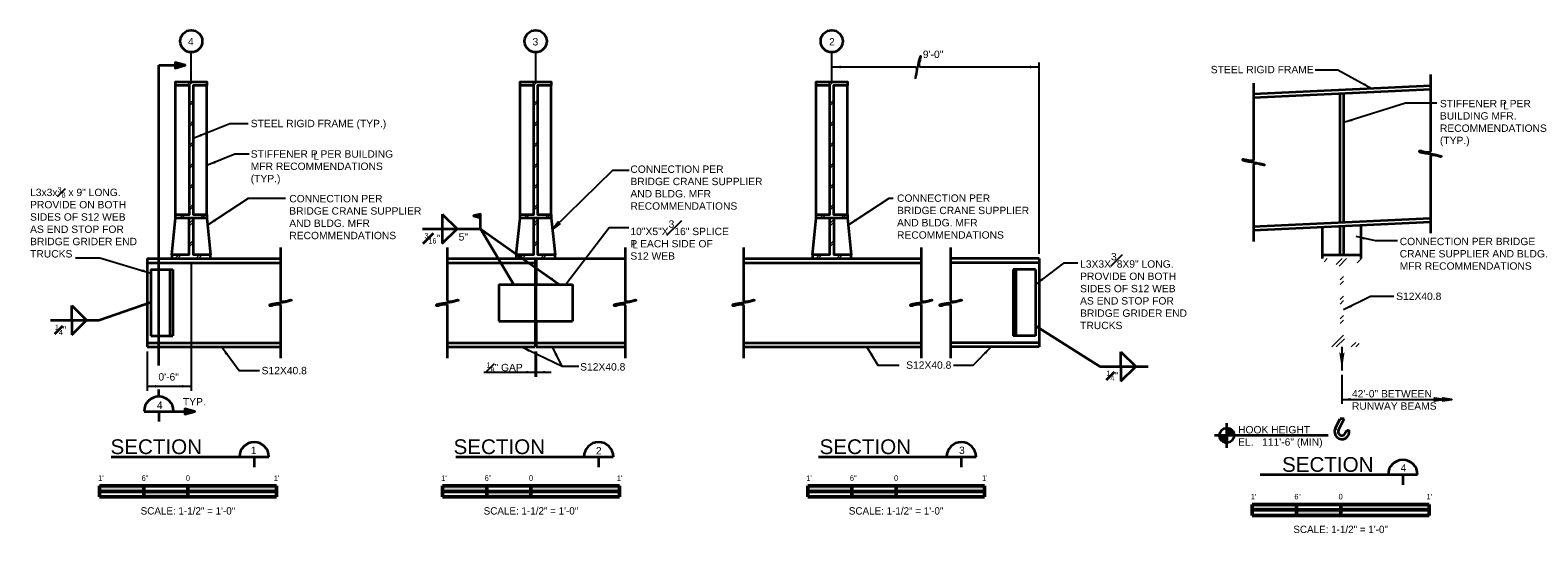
# Model space of a CAD drawing. Extents: x -4136 to -1785, y -710 to 1471.
# Tile 1 of 2: x -4136 to -3931, y -710 to -642. Entities that reach past the tile are written whole.
import ezdxf
from ezdxf.enums import TextEntityAlignment as Align

# ---------------------------------------------------------------- set-up
doc = ezdxf.new("R2010")
doc.units = 0
doc.header["$LTSCALE"] = 0.1
doc.header["$MEASUREMENT"] = 0
doc.linetypes.add('ACAD_ISO02W100', pattern=[180, 144, -36])
doc.linetypes.add('ACAD_ISO08W100', pattern=[432, 288, -36, 72, -36])
for name, color, linetype, lineweight in [('S-Anno-Brkl', 2, 'Continuous', 35), ('S-Anno-Dims', 33, 'Continuous', 35), ('S-Anno-Keyn', 133, 'Continuous', 35), ('S-Anno-Patt', 152, 'Continuous', 18), ('S-Anno-Symb', 6, 'Continuous', 50), ('S-Anno-Symb-Sect', 4, 'Continuous', 35), ('S-Anno-Symb-Weld', 5, 'Continuous', 35), ('S-Anno-Text', 53, 'Continuous', 35), ('S-Anno-Text-Titl', 6, 'Continuous', 35), ('S-Grid-Iden', 1, 'Continuous', 35), ('S-Sect-Cntr', 5, 'ACAD_ISO08W100', 25), ('S-Sect-Shps', 3, 'Continuous', 35)]:
    doc.layers.add(name, color=color, linetype=linetype, lineweight=lineweight)
doc.styles.add('BORD', font='romand.shx')
doc.styles.add('NOTES', font='romans.shx')
doc.styles.add('Text', font='txt', dxfattribs={"height": 0.125})

# ---------------------------------------------------------------- blocks, each defined once
blk = doc.blocks.new('S0015B')
for p, q in [((1.5, 0.002), (-1.5, 0.002)), ((-1.5, -0.185), (-1.5, 0.002)), ((-0.75, -0.185), (-0.75, 0)), ((0, -0.185), (0, 0)), ((1.5, 0.002), (1.5, -0.185)), ((1.5, -0.092), (-1.5, -0.092)), ((1.5, -0.185), (-1.5, -0.185))]:
    blk.add_line(p, q)
at = {"extrusion": (0, 0, -1)}
for points in [[(1.5, 0.002), (1.5, -0.092), (0.75, 0), (0.75, -0.092)], [(0, 0), (0, -0.092), (-1.5, 0.002), (-1.5, -0.092)], [(0.75, -0.092), (0.75, -0.185), (0, -0.092), (0, -0.185)]]:
    blk.add_solid(points, dxfattribs=at)
at = {"lineweight": 18, "style": 'Text'}
for s, p in [("1'", (-1.477, 0.133)), ('6"', (-0.728, 0.134)), ('0', (0, 0.134)), ("1'", (1.504, 0.133))]:
    blk.add_text(s, height=0.0938, dxfattribs=at).set_placement(p, align=Align.MIDDLE_CENTER)
at = {"lineweight": 25, "style": 'Text'}
blk.add_text('SCALE: 1-1/2" = 1\'-0"', height=0.125, dxfattribs=at).set_placement((0, -0.422), align=Align.MIDDLE_CENTER)

msp = doc.modelspace()

# ---------------------------------------------------------------- hatches: boundary and pattern name
at = {"layer": 'S-Anno-Dims', "lineweight": 25}
for points in [[(-4025.46, -646.93), (-4026.71, -646.74), (-4025.46, -646.56), (-4025.5, -646.59), (-4025.55, -646.65), (-4025.58, -646.7), (-4025.59, -646.74), (-4025.58, -646.8), (-4025.55, -646.85), (-4025.49, -646.9)], [(-3999.83, -646.93), (-3999.8, -646.9), (-3999.74, -646.84), (-3999.71, -646.79), (-3999.71, -646.74), (-3999.72, -646.69), (-3999.75, -646.64), (-3999.8, -646.59), (-3999.84, -646.56), (-3998.58, -646.74)], [(-3957.47, -687.92), (-3957.83, -685.42), (-3957.77, -685.5), (-3957.67, -685.61), (-3957.57, -685.66), (-3957.47, -685.68), (-3957.37, -685.66), (-3957.26, -685.6), (-3957.16, -685.49), (-3957.11, -685.42)], [(-4068.22, -688.34), (-4068.18, -688.31), (-4068.12, -688.25), (-4068.09, -688.2), (-4068.09, -688.16), (-4068.1, -688.1), (-4068.13, -688.05), (-4068.18, -688), (-4068.22, -687.98), (-4066.97, -688.16)], [(-4065.59, -688.34), (-4066.84, -688.16), (-4065.59, -687.98), (-4065.63, -688.01), (-4065.68, -688.06), (-4065.71, -688.11), (-4065.72, -688.16), (-4065.71, -688.21), (-4065.68, -688.26), (-4065.62, -688.31)], [(-4118.41, -690.26), (-4119.66, -690.08), (-4118.41, -689.9), (-4118.45, -689.93), (-4118.51, -689.98), (-4118.53, -690.03), (-4118.54, -690.08), (-4118.53, -690.13), (-4118.5, -690.18), (-4118.44, -690.23)], [(-4114.91, -690.26), (-4114.87, -690.23), (-4114.82, -690.18), (-4114.79, -690.13), (-4114.78, -690.08), (-4114.79, -690.03), (-4114.82, -689.97), (-4114.88, -689.92), (-4114.91, -689.9), (-4113.66, -690.08)], [(-3956.22, -692.03), (-3957.47, -691.85), (-3956.22, -691.67), (-3956.26, -691.7), (-3956.32, -691.75), (-3956.34, -691.8), (-3956.35, -691.85), (-3956.34, -691.9), (-3956.31, -691.95), (-3956.26, -692)]]:
    msp.add_hatch(color=256, dxfattribs=at).paths.add_polyline_path(points, flags=16)
at = {"layer": 'S-Anno-Keyn', "extrusion": (0, 0, -1)}
for points in [[(3972.09, -696.74), (3972.1, -696.67), (3972.12, -696.47), (3972.19, -696.3), (3972.29, -696.14), (3972.43, -696.01), (3972.56, -695.91), (3972.71, -695.81), (3972.91, -695.76), (3973.04, -695.75), (3973.09, -695.74), (3973.09, -696.74)], [(3973.09, -697.74), (3973.09, -696.74), (3974.09, -696.74), (3974.09, -696.82), (3974.06, -697.02), (3973.99, -697.19), (3973.89, -697.35), (3973.75, -697.48), (3973.63, -697.58), (3973.47, -697.67), (3973.27, -697.73), (3973.14, -697.74)]]:
    msp.add_hatch(color=256, dxfattribs=at).paths.add_polyline_path(points)
at = {"layer": 'S-Anno-Symb-Weld'}
for points in [[(-4069.93, -676.2), (-4070.72, -675.22), (-4070.68, -675.24), (-4070.6, -675.26), (-4070.55, -675.26), (-4070.5, -675.24), (-4070.46, -675.2), (-4070.43, -675.15), (-4070.42, -675.08), (-4070.41, -675.03)], [(-4063.8, -676.16), (-4064.93, -675.59), (-4064.88, -675.59), (-4064.8, -675.58), (-4064.75, -675.55), (-4064.72, -675.52), (-4064.7, -675.47), (-4064.69, -675.41), (-4064.71, -675.33), (-4064.72, -675.29)], [(-4120.4, -679.29), (-4120.37, -679.24), (-4120.34, -679.18), (-4120.33, -679.12), (-4120.34, -679.07), (-4120.36, -679.03), (-4120.41, -678.99), (-4120.48, -678.96), (-4120.52, -678.94), (-4119.28, -678.71)], [(-3998.12, -682.7), (-3999.08, -681.88), (-3997.93, -682.4), (-3997.98, -682.4), (-3998.05, -682.42), (-3998.1, -682.45), (-3998.13, -682.48), (-3998.15, -682.53), (-3998.16, -682.59), (-3998.14, -682.66)]]:
    msp.add_hatch(color=256, dxfattribs=at).paths.add_polyline_path(points, flags=16)
at = {"layer": 'S-Anno-Text', "lineweight": 25}
for points in [[(-3953.43, -649.66), (-3954.61, -649.21), (-3954.56, -649.2), (-3954.49, -649.18), (-3954.44, -649.15), (-3954.41, -649.11), (-3954.39, -649.06), (-3954.39, -649), (-3954.42, -648.93), (-3954.44, -648.89)], [(-3957.22, -654.28), (-3956.08, -653.74), (-3956.11, -653.78), (-3956.15, -653.84), (-3956.16, -653.9), (-3956.15, -653.95), (-3956.13, -653.99), (-3956.08, -654.04), (-3956.01, -654.07), (-3955.97, -654.08)], [(-4113.41, -656.43), (-4112.32, -655.8), (-4112.34, -655.84), (-4112.37, -655.91), (-4112.38, -655.97), (-4112.37, -656.01), (-4112.34, -656.06), (-4112.29, -656.1), (-4112.22, -656.12), (-4112.18, -656.13)], [(-4111.54, -660.09), (-4110.44, -659.46), (-4110.47, -659.5), (-4110.5, -659.57), (-4110.5, -659.63), (-4110.49, -659.67), (-4110.46, -659.72), (-4110.42, -659.76), (-4110.35, -659.78), (-4110.31, -659.8)], [(-4111.44, -668.19), (-4110.49, -667.35), (-4110.51, -667.4), (-4110.53, -667.47), (-4110.52, -667.53), (-4110.5, -667.57), (-4110.46, -667.61), (-4110.41, -667.64), (-4110.34, -667.65), (-4110.29, -667.66)], [(-4024.49, -668.19), (-4023.54, -667.35), (-4023.56, -667.4), (-4023.57, -667.47), (-4023.57, -667.53), (-4023.55, -667.57), (-4023.51, -667.61), (-4023.46, -667.64), (-4023.38, -667.65), (-4023.34, -667.66)], [(-3954.36, -670.21), (-3955.54, -669.76), (-3954.28, -669.86), (-3954.33, -669.88), (-3954.39, -669.92), (-3954.43, -669.96), (-3954.45, -670.01), (-3954.45, -670.06), (-3954.43, -670.12), (-3954.39, -670.18)], [(-4062.81, -676.24), (-4062.19, -675.14), (-4062.19, -675.19), (-4062.18, -675.27), (-4062.16, -675.32), (-4062.13, -675.35), (-4062.08, -675.38), (-4062.02, -675.39), (-4061.95, -675.37), (-4061.91, -675.36)], [(-3999.08, -676.28), (-3998.2, -675.38), (-3998.21, -675.43), (-3998.22, -675.51), (-3998.21, -675.56), (-3998.19, -675.6), (-3998.15, -675.64), (-3998.1, -675.66), (-3998.02, -675.67), (-3997.98, -675.67)], [(-3957.24, -679.69), (-3956.2, -678.98), (-3956.22, -679.02), (-3956.25, -679.09), (-3956.25, -679.15), (-3956.24, -679.19), (-3956.2, -679.24), (-3956.16, -679.27), (-3956.08, -679.29), (-3956.04, -679.3)], [(-4108.95, -685.86), (-4109.55, -684.74), (-4108.66, -685.64), (-4108.71, -685.63), (-4108.79, -685.62), (-4108.84, -685.62), (-4108.88, -685.65), (-4108.92, -685.69), (-4108.95, -685.74), (-4108.95, -685.82)], [(-4067.82, -685.45), (-4068.87, -684.74), (-4067.66, -685.12), (-4067.71, -685.13), (-4067.78, -685.15), (-4067.83, -685.19), (-4067.86, -685.23), (-4067.87, -685.28), (-4067.87, -685.34), (-4067.84, -685.41)], [(-4064.25, -685.94), (-4064.64, -684.74), (-4063.92, -685.78), (-4063.97, -685.76), (-4064.04, -685.74), (-4064.1, -685.73), (-4064.14, -685.75), (-4064.18, -685.78), (-4064.22, -685.83), (-4064.24, -685.9)], [(-4021.45, -685.91), (-4021.95, -684.74), (-4021.14, -685.72), (-4021.19, -685.7), (-4021.26, -685.68), (-4021.32, -685.68), (-4021.36, -685.7), (-4021.4, -685.74), (-4021.43, -685.79), (-4021.45, -685.87)], [(-4005.83, -685.76), (-4005.83, -685.71), (-4005.82, -685.63), (-4005.84, -685.58), (-4005.87, -685.54), (-4005.91, -685.51), (-4005.97, -685.5), (-4006.05, -685.5), (-4006.09, -685.51), (-4005.08, -684.74)]]:
    msp.add_hatch(color=256, dxfattribs=at).paths.add_polyline_path(points, flags=16)
at = {"layer": 'S-Anno-Text'}
msp.add_hatch(color=256, dxfattribs=at).paths.add_polyline_path([(-4119.16, -674.72), (-4120.41, -674.54), (-4120.37, -674.52), (-4120.3, -674.48), (-4120.26, -674.44), (-4120.24, -674.4), (-4120.23, -674.35), (-4120.24, -674.29), (-4120.28, -674.22), (-4120.31, -674.19)], flags=16)

# ---------------------------------------------------------------- linework, layer by layer
at = {"layer": 'S-Anno-Brkl'}
for points, knots in [([(-3945.47, -647.78), (-3945.47, -651.24), (-3945.47, -654.7), (-3945.47, -658.16), (-3945.47, -658.66), (-3946.8, -658.06), (-3946.97, -658.16), (-3947.32, -658.36), (-3943.63, -658.71), (-3943.97, -658.91), (-3944.14, -659.01), (-3945.47, -658.41), (-3945.47, -658.91), (-3945.47, -662.37), (-3945.47, -665.84), (-3945.47, -669.3)], [0, 0, 0, 0, 0.386619, 0.386619, 0.386619, 0.44245, 0.44245, 0.44245, 0.55755, 0.55755, 0.55755, 0.613381, 0.613381, 0.613381, 1, 1, 1, 1]), ([(-3969.47, -648.92), (-3969.47, -652.38), (-3969.47, -655.84), (-3969.47, -659.3), (-3969.47, -659.8), (-3970.8, -659.21), (-3970.97, -659.3), (-3971.32, -659.51), (-3967.63, -659.85), (-3967.97, -660.05), (-3968.14, -660.15), (-3969.47, -659.55), (-3969.47, -660.05), (-3969.47, -663.52), (-3969.47, -666.98), (-3969.47, -670.44)], [0, 0, 0, 0, 0.386619, 0.386619, 0.386619, 0.44245, 0.44245, 0.44245, 0.55755, 0.55755, 0.55755, 0.613381, 0.613381, 0.613381, 1, 1, 1, 1]), ([(-4101.54, -671.24), (-4101.54, -673.62), (-4101.54, -675.99), (-4101.54, -678.37), (-4101.54, -678.87), (-4100.21, -678.27), (-4100.04, -678.37), (-4099.69, -678.57), (-4103.38, -678.92), (-4103.04, -679.12), (-4102.87, -679.22), (-4101.54, -678.62), (-4101.54, -679.12), (-4101.54, -681.49), (-4101.54, -683.87), (-4101.54, -686.24)], [0, 0, 0, 0, 0.350255, 0.350255, 0.350255, 0.423993, 0.423993, 0.423993, 0.576007, 0.576007, 0.576007, 0.649745, 0.649745, 0.649745, 1, 1, 1, 1]), ([(-4078.9, -671.24), (-4078.9, -673.62), (-4078.9, -675.99), (-4078.9, -678.37), (-4078.9, -678.87), (-4077.57, -678.27), (-4077.4, -678.37), (-4077.06, -678.57), (-4080.75, -678.92), (-4080.4, -679.12), (-4080.24, -679.22), (-4078.9, -678.62), (-4078.9, -679.12), (-4078.9, -681.49), (-4078.9, -683.87), (-4078.9, -686.24)], [0, 0, 0, 0, 0.350255, 0.350255, 0.350255, 0.423993, 0.423993, 0.423993, 0.576007, 0.576007, 0.576007, 0.649745, 0.649745, 0.649745, 1, 1, 1, 1]), ([(-4054.78, -671.24), (-4054.78, -673.62), (-4054.78, -675.99), (-4054.78, -678.37), (-4054.78, -678.87), (-4053.45, -678.27), (-4053.28, -678.37), (-4052.93, -678.57), (-4056.63, -678.92), (-4056.28, -679.12), (-4056.11, -679.22), (-4054.78, -678.62), (-4054.78, -679.12), (-4054.78, -681.49), (-4054.78, -683.87), (-4054.78, -686.24)], [0, 0, 0, 0, 0.350255, 0.350255, 0.350255, 0.423993, 0.423993, 0.423993, 0.576007, 0.576007, 0.576007, 0.649745, 0.649745, 0.649745, 1, 1, 1, 1]), ([(-4038.71, -671.24), (-4038.71, -673.62), (-4038.71, -675.99), (-4038.71, -678.37), (-4038.71, -678.87), (-4037.38, -678.27), (-4037.21, -678.37), (-4036.86, -678.57), (-4040.56, -678.92), (-4040.21, -679.12), (-4040.04, -679.22), (-4038.71, -678.62), (-4038.71, -679.12), (-4038.71, -681.49), (-4038.71, -683.87), (-4038.71, -686.24)], [0, 0, 0, 0, 0.350255, 0.350255, 0.350255, 0.423993, 0.423993, 0.423993, 0.576007, 0.576007, 0.576007, 0.649745, 0.649745, 0.649745, 1, 1, 1, 1]), ([(-4014.58, -671.24), (-4014.58, -673.62), (-4014.58, -675.99), (-4014.58, -678.37), (-4014.58, -678.87), (-4013.25, -678.27), (-4013.08, -678.37), (-4012.74, -678.57), (-4016.43, -678.92), (-4016.08, -679.12), (-4015.92, -679.22), (-4014.58, -678.62), (-4014.58, -679.12), (-4014.58, -681.49), (-4014.58, -683.87), (-4014.58, -686.24)], [0, 0, 0, 0, 0.350255, 0.350255, 0.350255, 0.423993, 0.423993, 0.423993, 0.576007, 0.576007, 0.576007, 0.649745, 0.649745, 0.649745, 1, 1, 1, 1]), ([(-4010.58, -671.24), (-4010.58, -673.62), (-4010.58, -675.99), (-4010.58, -678.37), (-4010.58, -678.87), (-4009.25, -678.27), (-4009.08, -678.37), (-4008.74, -678.57), (-4012.43, -678.92), (-4012.08, -679.12), (-4011.92, -679.22), (-4010.58, -678.62), (-4010.58, -679.12), (-4010.58, -681.49), (-4010.58, -683.87), (-4010.58, -686.24)], [0, 0, 0, 0, 0.350255, 0.350255, 0.350255, 0.423993, 0.423993, 0.423993, 0.576007, 0.576007, 0.576007, 0.649745, 0.649745, 0.649745, 1, 1, 1, 1])]:
    msp.add_open_spline(points, degree=3, knots=knots, dxfattribs=at)
at = {"layer": 'S-Anno-Dims', "lineweight": 25}
for p, q in [((-3998.58, -672.12), (-3998.58, -646.12)), ((-4113.66, -673.37), (-4113.66, -690.7)), ((-4119.66, -685.37), (-4119.66, -690.7)), ((-4066.97, -685.37), (-4066.97, -688.78)), ((-4066.84, -685.37), (-4066.84, -688.78)), ((-3957.47, -684.74), (-3957.47, -687.92)), ((-4073.93, -688.16), (-4064.82, -688.16)), ((-3957.47, -688.54), (-3957.47, -692.47)), ((-4119.66, -690.08), (-4113.66, -690.08)), ((-3957.47, -691.85), (-3942.56, -691.85))]:
    msp.add_line(p, q, dxfattribs=at)
at = {"layer": 'S-Anno-Dims', "lineweight": 25, "flags": 128}
msp.add_lwpolyline([(-3942.56, -691.85), (-3943.81, -691.67), (-3943.68, -691.85), (-3944.93, -691.67), (-3944.8, -691.84), (-3944.93, -692.03), (-3943.68, -691.85), (-3943.81, -692.03), (-3942.56, -691.85), (-3943.77, -691.69), (-3943.65, -691.84), (-3943.76, -692), (-3942.62, -691.85), (-3943.72, -691.71), (-3943.61, -691.84), (-3943.73, -691.97), (-3942.72, -691.85), (-3943.66, -691.75), (-3943.58, -691.85), (-3943.67, -691.94), (-3942.84, -691.85), (-3943.6, -691.78), (-3943.54, -691.85), (-3943.63, -691.92), (-3943, -691.85), (-3943.53, -691.81), (-3943.52, -691.86), (-3943.58, -691.9), (-3943.19, -691.85), (-3943.5, -691.83), (-3943.42, -691.86), (-3943.68, -691.85), (-3944.88, -691.69), (-3944.78, -691.84), (-3944.88, -692), (-3943.73, -691.85), (-3944.83, -691.72), (-3944.75, -691.84), (-3944.84, -691.96), (-3943.83, -691.85), (-3944.77, -691.75), (-3944.72, -691.84), (-3944.79, -691.93), (-3943.97, -691.85), (-3944.71, -691.79), (-3944.69, -691.85), (-3944.77, -691.91), (-3944.12, -691.84), (-3944.67, -691.82), (-3944.68, -691.85), (-3944.73, -691.9), (-3944.3, -691.84), (-3944.64, -691.83), (-3944.69, -691.87), (-3944.44, -691.85)], dxfattribs=at)
at = {"layer": 'S-Anno-Dims', "lineweight": 25}
msp.add_open_spline([(-4026.71, -646.74), (-4022.94, -646.74), (-4019.17, -646.74), (-4015.4, -646.74), (-4014.9, -646.74), (-4015.49, -648.08), (-4015.4, -648.24), (-4015.2, -648.59), (-4014.85, -644.9), (-4014.65, -645.24), (-4014.55, -645.41), (-4015.15, -646.74), (-4014.65, -646.74), (-4009.29, -646.74), (-4003.94, -646.74), (-3998.58, -646.74)], degree=3, knots=[0, 0, 0, 0, 0.338016, 0.338016, 0.338016, 0.382836, 0.382836, 0.382836, 0.475234, 0.475234, 0.475234, 0.520054, 0.520054, 0.520054, 1, 1, 1, 1], dxfattribs=at)
at = {"layer": 'S-Anno-Keyn'}
for p, q in [((-3973.09, -698.41), (-3973.09, -695.08)), ((-3971.42, -696.74), (-3974.76, -696.74)), ((-3959.36, -696.74), (-3971.42, -696.74))]:
    msp.add_line(p, q, dxfattribs=at)
at = {"layer": 'S-Anno-Keyn', "flags": 128}
for points in [[(-3973.09, -696.74), (-3973.09, -695.74), (-3973.04, -695.75), (-3972.91, -695.76), (-3972.71, -695.81), (-3972.56, -695.91), (-3972.43, -696.01), (-3972.29, -696.14), (-3972.19, -696.3), (-3972.12, -696.47), (-3972.1, -696.67), (-3972.09, -696.74)], [(-3973.09, -696.74), (-3973.09, -697.74), (-3973.14, -697.74), (-3973.27, -697.73), (-3973.47, -697.67), (-3973.63, -697.58), (-3973.75, -697.48), (-3973.89, -697.35), (-3973.99, -697.19), (-3974.06, -697.02), (-3974.09, -696.82), (-3974.09, -696.74)]]:
    msp.add_lwpolyline(points, close=True, dxfattribs=at)
at = {"layer": 'S-Anno-Keyn'}
msp.add_circle((-3973.09, -696.74), 1, dxfattribs=at)
at = {"layer": 'S-Anno-Patt'}
for p, q in [((-4114.24, -649.24), (-4113.74, -648.74)), ((-4113.96, -649.24), (-4113.46, -648.74)), ((-4067.48, -649.24), (-4066.98, -648.74)), ((-4067.2, -649.24), (-4066.7, -648.74)), ((-4027.29, -649.24), (-4026.79, -648.74)), ((-4027.01, -649.24), (-4026.51, -648.74)), ((-4113.91, -651.74), (-4113.41, -651.24)), ((-4113.91, -652.02), (-4113.41, -651.52)), ((-4067.15, -651.74), (-4066.65, -651.24)), ((-4067.15, -652.02), (-4066.65, -651.52)), ((-4026.96, -651.74), (-4026.46, -651.24)), ((-4026.96, -652.02), (-4026.46, -651.52)), ((-4113.91, -654.57), (-4113.41, -654.07)), ((-4113.91, -654.85), (-4113.41, -654.35)), ((-4067.15, -654.57), (-4066.65, -654.07)), ((-4067.15, -654.85), (-4066.65, -654.35)), ((-4026.96, -654.57), (-4026.46, -654.07)), ((-4026.96, -654.85), (-4026.46, -654.35)), ((-4113.91, -657.4), (-4113.41, -656.9)), ((-4067.15, -657.4), (-4066.65, -656.9)), ((-4026.96, -657.4), (-4026.46, -656.9)), ((-4113.91, -657.68), (-4113.41, -657.18)), ((-4067.15, -657.68), (-4066.65, -657.18)), ((-4026.96, -657.68), (-4026.46, -657.18)), ((-4113.91, -660.23), (-4113.41, -659.73)), ((-4113.91, -660.51), (-4113.41, -660.01)), ((-4067.15, -660.23), (-4066.65, -659.73)), ((-4067.15, -660.51), (-4066.65, -660.01)), ((-4026.96, -660.23), (-4026.46, -659.73)), ((-4026.96, -660.51), (-4026.46, -660.01)), ((-4113.91, -663.06), (-4113.41, -662.56)), ((-4113.91, -663.34), (-4113.41, -662.84)), ((-4067.15, -663.06), (-4066.65, -662.56)), ((-4067.15, -663.34), (-4066.65, -662.84)), ((-4026.96, -663.06), (-4026.46, -662.56)), ((-4026.96, -663.34), (-4026.46, -662.84)), ((-4115.27, -667.24), (-4114.77, -666.74)), ((-4114.99, -667.24), (-4114.49, -666.74)), ((-4113.91, -665.88), (-4113.41, -665.38)), ((-4113.91, -666.16), (-4113.41, -665.66)), ((-4112.44, -667.24), (-4111.94, -666.74)), ((-4112.16, -667.24), (-4111.66, -666.74)), ((-4068.51, -667.24), (-4068.01, -666.74)), ((-4068.23, -667.24), (-4067.73, -666.74)), ((-4067.15, -665.88), (-4066.65, -665.38)), ((-4067.15, -666.16), (-4066.65, -665.66)), ((-4065.68, -667.24), (-4065.18, -666.74)), ((-4065.41, -667.24), (-4064.91, -666.74)), ((-4028.32, -667.24), (-4027.82, -666.74)), ((-4028.04, -667.24), (-4027.54, -666.74)), ((-4026.96, -665.88), (-4026.46, -665.38)), ((-4026.96, -666.16), (-4026.46, -665.66)), ((-4025.49, -667.24), (-4024.99, -666.74)), ((-4025.21, -667.24), (-4024.71, -666.74)), ((-4113.97, -668.03), (-4113.35, -667.41)), ((-4113.97, -668.37), (-4113.35, -667.74)), ((-4067.22, -668.03), (-4066.59, -667.41)), ((-4067.22, -668.37), (-4066.59, -667.74)), ((-4027.02, -668.03), (-4026.4, -667.41)), ((-4027.02, -668.37), (-4026.4, -667.74)), ((-4113.97, -670.86), (-4113.35, -670.24)), ((-4113.97, -671.2), (-4113.35, -670.57)), ((-4067.22, -670.86), (-4066.59, -670.24)), ((-4067.22, -671.2), (-4066.59, -670.57)), ((-4027.02, -670.86), (-4026.4, -670.24)), ((-4027.02, -671.2), (-4026.4, -670.57)), ((-4115.86, -672.74), (-4115.36, -672.24)), ((-4115.52, -672.74), (-4115.02, -672.24)), ((-4113.03, -672.74), (-4112.53, -672.24)), ((-4112.69, -672.74), (-4112.19, -672.24)), ((-4069.1, -672.74), (-4068.6, -672.24)), ((-4068.76, -672.74), (-4068.26, -672.24)), ((-4066.27, -672.74), (-4065.77, -672.24)), ((-4065.93, -672.74), (-4065.43, -672.24)), ((-4028.9, -672.74), (-4028.4, -672.24)), ((-4028.57, -672.74), (-4028.07, -672.24)), ((-4026.08, -672.74), (-4025.58, -672.24)), ((-4025.74, -672.74), (-4025.24, -672.24)), ((-3959.9, -673.17), (-3959.47, -672.74)), ((-3958.23, -673.53), (-3957.45, -672.74)), ((-3957.86, -673.78), (-3956.83, -672.74)), ((-3955.39, -673.33), (-3954.86, -672.8)), ((-3957.7, -675.64), (-3957.24, -675.18)), ((-3957.7, -676.27), (-3957.24, -675.81)), ((-3957.7, -678.29), (-3957.24, -677.83)), ((-3957.7, -678.92), (-3957.24, -678.45)), ((-3957.7, -680.94), (-3957.24, -680.48)), ((-3957.7, -681.56), (-3957.24, -681.1)), ((-3958.86, -684.74), (-3957.24, -683.12)), ((-3958.24, -684.74), (-3957.14, -683.65)), ((-3956.21, -684.74), (-3955.6, -684.13)), ((-3955.59, -684.74), (-3955.11, -684.27))]:
    msp.add_line(p, q, dxfattribs=at)
at = {"layer": 'S-Anno-Symb-Sect'}
for p, q in [((-4118.06, -646.51), (-4114.48, -646.51)), ((-4118.06, -687.24), (-4118.06, -646.51)), ((-4118.06, -691.47), (-4118.06, -690.5)), ((-4120.06, -693.48), (-4113.19, -693.48)), ((-4118.06, -693.48), (-4118.06, -694.85))]:
    msp.add_line(p, q, dxfattribs=at)
at = {"layer": 'S-Anno-Symb-Sect', "flags": 128}
for points in [[(-4114.48, -646.51), (-4115.83, -646.15), (-4115.83, -646.88), (-4114.48, -646.51), (-4115.82, -646.18), (-4115.82, -646.86), (-4114.54, -646.51), (-4115.79, -646.21), (-4115.8, -646.82), (-4114.6, -646.51), (-4115.76, -646.25), (-4115.77, -646.78), (-4114.68, -646.52), (-4115.72, -646.29), (-4115.73, -646.74), (-4114.76, -646.52), (-4115.69, -646.33), (-4115.71, -646.71), (-4114.86, -646.52), (-4115.65, -646.37), (-4115.67, -646.67), (-4114.98, -646.52), (-4115.61, -646.42), (-4115.64, -646.62), (-4115.09, -646.53), (-4115.56, -646.47), (-4115.6, -646.59), (-4115.2, -646.53), (-4115.54, -646.51), (-4115.57, -646.56), (-4115.4, -646.54)], [(-4113.19, -693.48), (-4114.54, -693.12), (-4114.54, -693.84), (-4113.19, -693.48), (-4114.53, -693.14), (-4114.53, -693.82), (-4113.25, -693.48), (-4114.5, -693.17), (-4114.51, -693.79), (-4113.31, -693.48), (-4114.47, -693.21), (-4114.48, -693.74), (-4113.39, -693.48), (-4114.43, -693.25), (-4114.44, -693.7), (-4113.47, -693.48), (-4114.4, -693.29), (-4114.42, -693.67), (-4113.57, -693.49), (-4114.36, -693.33), (-4114.38, -693.63), (-4113.69, -693.49), (-4114.31, -693.38), (-4114.34, -693.58), (-4113.8, -693.49), (-4114.27, -693.43), (-4114.31, -693.55), (-4113.91, -693.5), (-4114.25, -693.47), (-4114.28, -693.52), (-4114.1, -693.5)]]:
    msp.add_lwpolyline(points, dxfattribs=at)
at = {"layer": 'S-Anno-Symb-Sect'}
msp.add_arc((-4118.06, -693.47), 2, 0, 180, dxfattribs=at)
at = {"layer": 'S-Anno-Symb-Weld'}
for p, q in [((-4079.58, -666.71), (-4079.58, -670.71)), ((-4079.58, -666.71), (-4077.58, -668.71)), ((-4082.27, -668.71), (-4074.41, -668.71)), ((-4079.58, -670.71), (-4077.58, -668.71)), ((-4074.41, -668.71), (-4063.8, -676.16)), ((-4074.41, -668.71), (-4069.93, -676.2)), ((-4129.87, -681.1), (-4129.87, -679.1)), ((-4129.87, -679.1), (-4127.87, -681.1)), ((-4126.18, -681.1), (-4119.28, -678.71)), ((-4129.87, -681.1), (-4129.87, -683.1)), ((-4129.87, -683.1), (-4127.87, -681.1)), ((-3990.34, -687.38), (-3999.08, -681.88)), ((-3987.46, -687.38), (-3987.46, -685.38)), ((-3987.46, -685.38), (-3985.46, -687.38)), ((-3987.46, -687.38), (-3987.46, -689.38)), ((-3987.46, -689.38), (-3985.46, -687.38))]:
    msp.add_line(p, q, dxfattribs=at)
at = {"layer": 'S-Anno-Symb-Weld', "flags": 128}
for points in [[(-4074.41, -668.71), (-4074.41, -666.71), (-4075.35, -666.96), (-4074.41, -667.21), (-4074.41, -666.74), (-4074.41, -666.72), (-4075.31, -666.96), (-4074.42, -667.2), (-4074.42, -666.74), (-4075.27, -666.96), (-4074.42, -667.19), (-4074.42, -666.76), (-4075.22, -666.96), (-4074.44, -667.18), (-4074.44, -666.78), (-4075.19, -666.96), (-4074.45, -667.16), (-4074.44, -666.8), (-4075.15, -666.97), (-4074.45, -667.14), (-4074.45, -666.82), (-4075.11, -666.97), (-4074.46, -667.13), (-4074.46, -666.84), (-4075.07, -666.97), (-4074.47, -667.11), (-4074.47, -666.86), (-4075.03, -666.97), (-4074.48, -667.1), (-4074.48, -666.89), (-4074.97, -666.97), (-4074.48, -667.09), (-4074.48, -666.9), (-4074.91, -666.97), (-4074.49, -667.07), (-4074.49, -666.92), (-4074.84, -666.98), (-4074.5, -667.05), (-4074.5, -666.94), (-4074.77, -666.98), (-4074.51, -667.04), (-4074.5, -666.96), (-4074.71, -666.98), (-4074.52, -667.03), (-4074.51, -666.97), (-4074.66, -666.98), (-4074.53, -667.01), (-4074.52, -666.99), (-4074.59, -666.99), (-4074.54, -667)], [(-4132.75, -681.1), (-4126.18, -681.1)], [(-3990.34, -687.38), (-3983.78, -687.38)]]:
    msp.add_lwpolyline(points, dxfattribs=at)
at = {"layer": 'S-Anno-Text', "lineweight": 25, "flags": 128}
for points in [[(-3961.08, -647.13), (-3958.02, -647.13), (-3953.43, -649.66)], [(-3944.6, -651.65), (-3948.83, -651.65), (-3957.22, -654.28)], [(-4105.94, -654.46), (-4108.43, -654.46), (-4113.41, -656.43)], [(-4105.8, -658.58), (-4107.72, -658.58), (-4111.54, -660.09)], [(-4054.23, -660.78), (-4056.48, -660.78), (-4064.63, -668.77)], [(-4100.85, -664.59), (-4105.92, -664.59), (-4111.44, -668.19)], [(-4018.4, -664.59), (-4018.96, -664.59), (-4024.49, -668.19)], [(-4063.61, -668.02), (-4064.63, -668.77), (-4063.86, -667.76), (-4063.87, -667.81), (-4063.87, -667.89), (-4063.85, -667.95), (-4063.82, -667.98), (-4063.78, -668.01), (-4063.72, -668.03), (-4063.65, -668.03), (-4063.61, -668.02), (-4064.6, -668.74), (-4063.88, -667.8), (-4063.89, -667.85), (-4063.89, -667.93), (-4063.85, -667.99), (-4063.79, -668.03), (-4063.74, -668.04), (-4063.68, -668.04), (-4063.64, -668.04), (-4064.55, -668.7), (-4063.9, -667.85), (-4063.91, -667.9), (-4063.91, -667.93), (-4063.89, -667.97), (-4063.86, -668.02), (-4063.82, -668.05), (-4063.78, -668.06), (-4063.73, -668.05), (-4063.69, -668.05), (-4064.5, -668.64), (-4063.93, -667.91), (-4063.92, -667.97), (-4063.89, -668.03), (-4063.84, -668.07), (-4063.73, -668.07), (-4064.43, -668.59), (-4063.95, -667.96), (-4063.93, -668), (-4063.91, -668.06), (-4063.86, -668.09), (-4063.77, -668.08), (-4064.38, -668.53), (-4063.95, -668), (-4063.94, -668.05), (-4063.91, -668.09), (-4063.83, -668.11), (-4064.31, -668.47), (-4063.97, -668.04), (-4063.96, -668.08), (-4063.93, -668.11), (-4063.87, -668.12), (-4064.23, -668.39), (-4063.98, -668.08), (-4063.95, -668.13), (-4063.9, -668.12), (-4064.16, -668.32), (-4063.99, -668.11), (-4063.95, -668.14), (-4064.1, -668.26), (-4063.98, -668.13), (-4063.97, -668.14), (-4064.01, -668.18)], [(-4054.25, -668.57), (-4056.95, -668.57), (-4062.81, -676.24)], [(-3949.93, -670.35), (-3952.92, -670.35), (-3955.54, -669.76)], [(-4129.37, -672.66), (-4126.05, -672.66), (-4119.16, -674.72)], [(-3993.3, -673.37), (-3995.26, -673.37), (-3999.08, -676.28)], [(-3950.44, -677.87), (-3953.57, -677.87), (-3957.24, -679.69)], [(-4104.4, -687.97), (-4107.16, -687.97), (-4109.55, -684.74)], [(-4061.05, -687.39), (-4063.32, -687.39), (-4068.87, -684.74)], [(-4061.05, -687.39), (-4063.32, -687.39), (-4064.64, -684.74)], [(-4017.56, -687.25), (-4020.42, -687.25), (-4021.95, -684.74)], [(-4010.21, -687.21), (-4007.52, -687.21), (-4005.08, -684.74)]]:
    msp.add_lwpolyline(points, dxfattribs=at)
at = {"layer": 'S-Anno-Text-Titl'}
for p, q in [((-4124.51, -699.66), (-4103.13, -699.66)), ((-4105.13, -699.66), (-4105.13, -701.04)), ((-4077.75, -699.66), (-4056.37, -699.66)), ((-4058.37, -699.66), (-4058.37, -701.04)), ((-4028.51, -699.66), (-4007.13, -699.66)), ((-4009.13, -699.66), (-4009.13, -701.04)), ((-3968.59, -702.07), (-3947.2, -702.07)), ((-3949.2, -702.07), (-3949.2, -703.45))]:
    msp.add_line(p, q, dxfattribs=at)
for centre in [(-4105.12, -699.66), (-4058.36, -699.66), (-4009.12, -699.66), (-3949.2, -702.07)]:
    msp.add_arc(centre, 2, 0, 180, dxfattribs=at)
at = {"layer": 'S-Grid-Iden'}
for centre in [(-4113.66, -643.24), (-4066.9, -643.24), (-4026.71, -643.24)]:
    msp.add_circle(centre, 1.5, dxfattribs=at)
at = {"layer": 'S-Sect-Cntr'}
for p, q in [((-4113.66, -648.74), (-4113.66, -644.74)), ((-4066.9, -648.74), (-4066.9, -644.74)), ((-4026.71, -648.74), (-4026.71, -644.74))]:
    msp.add_line(p, q, dxfattribs=at)
at = {"layer": 'S-Sect-Shps'}
for p, q in [((-4115.79, -666.74), (-4115.79, -649.24)), ((-4111.54, -666.74), (-4111.54, -649.24)), ((-4069.03, -666.74), (-4069.03, -649.24)), ((-4064.78, -666.74), (-4064.78, -649.24)), ((-4028.83, -666.74), (-4028.83, -649.24)), ((-4024.58, -666.74), (-4024.58, -649.24)), ((-3945.47, -649.28), (-3969.47, -650.42)), ((-3945.47, -649.78), (-3969.47, -650.92)), ((-3957.72, -667.88), (-3957.72, -650.36)), ((-3957.22, -667.86), (-3957.22, -650.34)), ((-4116.29, -672.24), (-4115.79, -667.24)), ((-4111.54, -667.24), (-4111.04, -672.24)), ((-4069.53, -672.24), (-4069.03, -667.24)), ((-4064.78, -667.24), (-4064.28, -672.24)), ((-4029.33, -672.24), (-4028.83, -667.24)), ((-4024.58, -667.24), (-4024.08, -672.24)), ((-3945.5, -667.3), (-3969.5, -668.44)), ((-3945.47, -667.8), (-3969.47, -668.94)), ((-3960.1, -672.74), (-3960.1, -668.49)), ((-3957.72, -672.24), (-3957.72, -668.38)), ((-3957.22, -672.24), (-3957.22, -668.36)), ((-3954.85, -672.74), (-3954.85, -668.24)), ((-4119.66, -672.74), (-4101.54, -672.74)), ((-4119.66, -672.74), (-4119.66, -684.74)), ((-4078.9, -672.74), (-4054.78, -672.74)), ((-4066.97, -672.74), (-4066.97, -676.24)), ((-4066.84, -672.74), (-4066.84, -676.24)), ((-4038.71, -672.74), (-4014.58, -672.74)), ((-3998.58, -672.74), (-4010.58, -672.74)), ((-3998.58, -672.74), (-3998.58, -684.74)), ((-3960.1, -672.24), (-3954.85, -672.24)), ((-4119.66, -673.32), (-4101.54, -673.32)), ((-4119.16, -674.24), (-4116.16, -674.24)), ((-4119.16, -674.24), (-4119.16, -683.24)), ((-4116.54, -674.24), (-4116.54, -683.24)), ((-4116.16, -674.24), (-4116.16, -683.24)), ((-4078.9, -673.32), (-4066.97, -673.32)), ((-4038.71, -673.32), (-4014.58, -673.32)), ((-3998.58, -673.32), (-4010.58, -673.32)), ((-3999.08, -674.24), (-4002.08, -674.24)), ((-4002.08, -674.24), (-4002.08, -683.24)), ((-4001.71, -674.24), (-4001.71, -683.24)), ((-3999.08, -674.24), (-3999.08, -683.24)), ((-4071.9, -676.24), (-4071.9, -681.24)), ((-4071.9, -676.24), (-4061.9, -676.24)), ((-4061.9, -676.24), (-4061.9, -681.24)), ((-4071.9, -681.24), (-4061.9, -681.24)), ((-4066.97, -681.24), (-4066.97, -684.74)), ((-4066.84, -681.24), (-4066.84, -684.74)), ((-4119.16, -683.24), (-4116.16, -683.24)), ((-3999.08, -683.24), (-4002.08, -683.24)), ((-4119.66, -684.17), (-4101.54, -684.17)), ((-4119.66, -684.74), (-4101.54, -684.74)), ((-4078.9, -684.17), (-4066.97, -684.17)), ((-4078.9, -684.74), (-4066.97, -684.74)), ((-4066.84, -684.17), (-4054.78, -684.17)), ((-4066.84, -684.74), (-4054.78, -684.74)), ((-4038.71, -684.17), (-4014.58, -684.17)), ((-4038.71, -684.74), (-4014.58, -684.74)), ((-3998.58, -684.17), (-4010.58, -684.17)), ((-3998.58, -684.74), (-4010.58, -684.74)), ((-3958.37, -695.81), (-3957.72, -694.51)), ((-3957.92, -696.03), (-3957.16, -694.51)), ((-3957.16, -694.51), (-3957.72, -694.51)), ((-3956.97, -696.26), (-3956.51, -695.99))]:
    msp.add_line(p, q, dxfattribs=at)
at = {"layer": 'S-Sect-Shps', "linetype": 'ACAD_ISO02W100'}
for p, q in [((-4066.97, -676.24), (-4066.97, -681.24)), ((-4066.84, -681.24), (-4066.84, -676.24))]:
    msp.add_line(p, q, dxfattribs=at)
at = {"layer": 'S-Sect-Shps', "flags": 128}
for points in [[(-4115.79, -667.24), (-4115.79, -666.74), (-4113.91, -666.74), (-4113.91, -649.24), (-4115.79, -649.24), (-4115.79, -648.74), (-4111.54, -648.74), (-4111.54, -649.24), (-4113.41, -649.24), (-4113.41, -666.74), (-4111.54, -666.74), (-4111.54, -667.24)], [(-4069.03, -667.24), (-4069.03, -666.74), (-4067.15, -666.74), (-4067.15, -649.24), (-4069.03, -649.24), (-4069.03, -648.74), (-4064.78, -648.74), (-4064.78, -649.24), (-4066.65, -649.24), (-4066.65, -666.74), (-4064.78, -666.74), (-4064.78, -667.24)], [(-4028.83, -667.24), (-4028.83, -666.74), (-4026.96, -666.74), (-4026.96, -649.24), (-4028.83, -649.24), (-4028.83, -648.74), (-4024.58, -648.74), (-4024.58, -649.24), (-4026.46, -649.24), (-4026.46, -666.74), (-4024.58, -666.74), (-4024.58, -667.24)], [(-4113.35, -667.24), (-4113.97, -667.24), (-4113.97, -672.24), (-4116.29, -672.24), (-4116.29, -672.74), (-4111.04, -672.74), (-4111.04, -672.24), (-4113.35, -672.24)], [(-4066.59, -667.24), (-4067.22, -667.24), (-4067.22, -672.24), (-4069.53, -672.24), (-4069.53, -672.74), (-4064.28, -672.74), (-4064.28, -672.24), (-4066.59, -672.24)], [(-4026.4, -667.24), (-4027.02, -667.24), (-4027.02, -672.24), (-4029.33, -672.24), (-4029.33, -672.74), (-4024.08, -672.74), (-4024.08, -672.24), (-4026.4, -672.24)]]:
    msp.add_lwpolyline(points, close=True, dxfattribs=at)
at = {"layer": 'S-Sect-Shps'}
for radius, start, end in [(1, 152.9513, 15.5233), (0.5, 153.287, 0)]:
    msp.add_arc((-3957.47, -696.26), radius, start, end, dxfattribs=at)

# ---------------------------------------------------------------- block references
at = {"layer": 'S-Anno-Symb', "xscale": 8, "yscale": 8, "zscale": 8}
for p in [(-4114.1, -703.61), (-4067.54, -703.61), (-4017.98, -703.61), (-3957.64, -706.12)]:
    msp.add_blockref('S0015B', p, dxfattribs=at)

# ---------------------------------------------------------------- texts
at = {"layer": 'S-Anno-Dims', "lineweight": 25, "attachment_point": 1, "style": 'NOTES'}
for s, insert, char_height, line_spacing_factor in [('\\fArial|b0|i0|c0|p39;9\'-0"', (-4014.35, -644.52), 1, 0.734563), ('\\A1;\\fArial|b0|i0|c0|p39;\\S1#8;\\H1.000000;" GAP', (-4073.58, -686.83), 0.7, 1.647585), ('\\fArial|b0|i0|c0|p39;0\'-6"', (-4118.11, -688.3), 1, 0.734563)]:
    msp.add_mtext(s, dxfattribs=dict(at, insert=insert, char_height=char_height, line_spacing_factor=line_spacing_factor))
at = {"layer": 'S-Anno-Dims', "lineweight": 25, "insert": (-3956.11, -690.59), "char_height": 1, "attachment_point": 1, "style": 'NOTES'}
msp.add_mtext('\\fArial|b0|i0|c0|p39;42\'-0" BETWEEN\\PRUNWAY BEAMS', dxfattribs=at)
at = {"layer": 'S-Anno-Dims', "insert": (-3971.57, -695.47), "char_height": 1, "attachment_point": 1, "style": 'NOTES'}
msp.add_mtext('\\fArial|b0|i0|c0|p39;HOOK HEIGHT\\PEL.   111\'-6" (MIN)', dxfattribs=at)
at = {"layer": 'S-Anno-Symb-Sect', "char_height": 1, "attachment_point": 1, "style": 'NOTES'}
for s, insert, line_spacing_factor in [('\\fArial|b0|i0|c0|p39;TYP.', (-4114.79, -691.67), 0.731627), ('\\fArial|b0|i0|c0|p39;4', (-4118.32, -692.14), 0.614543)]:
    msp.add_mtext(s, dxfattribs=dict(at, insert=insert, line_spacing_factor=line_spacing_factor))
at = {"layer": 'S-Anno-Symb-Weld', "attachment_point": 1, "style": 'NOTES'}
for s, insert, char_height, line_spacing_factor in [('\\A1;\\fArial|b0|i0|c0|p39;\\S3#16;\\H1.000000;"', (-4082, -669.3), 0.7, 0.610666), ('\\fArial|b0|i0|c0|p39;5"', (-4077.36, -669.3), 1, 0.734563), ('\\A1;\\fArial|b0|i0|c0|p39;\\S1#4;\\H1.000000;"', (-4132.17, -681.73), 0.7, 0.610666), ('\\A1;\\fArial|b0|i0|c0|p39;\\S1#4;\\H1.000000;"', (-3989.44, -687.94), 0.7, 0.610666)]:
    msp.add_mtext(s, dxfattribs=dict(at, insert=insert, char_height=char_height, line_spacing_factor=line_spacing_factor))
at = {"layer": 'S-Anno-Text', "lineweight": 25, "char_height": 1, "attachment_point": 1, "style": 'NOTES'}
for s, insert, line_spacing_factor in [('\\fArial|b0|i0|c0|p39;STEEL RIGID FRAME', (-3975.27, -646.59), 0.734563), ('\\fArial|b0|i0|c0|p39;L', (-3935.6, -651.49), 0.734563), ('\\fArial|b0|i0|c0|p39;STEEL RIGID FRAME (TYP.)', (-4105.58, -653.91), 0.734563), ('\\fArial|b0|i0|c0|p39;L', (-4097.07, -658.33), 0.734563), ('\\fArial|b0|i0|c0|p39;L', (-4053.78, -670.36), 0.731627), ('\\fArial|b0|i0|c0|p39;S12X40.8', (-3950.11, -677.36), 0.734563), ('\\fArial|b0|i0|c0|p39;S12X40.8', (-4104.1, -687.44), 0.73751), ('\\fArial|b0|i0|c0|p39;S12X40.8', (-4060.87, -686.94), 0.734563), ('\\fArial|b0|i0|c0|p39;S12X40.8', (-4016.62, -686.7), 0.734563)]:
    msp.add_mtext(s, dxfattribs=dict(at, insert=insert, line_spacing_factor=line_spacing_factor))
for s, insert in [('\\fArial|b0|i0|c0|p39;STIFFENER P PER\\PBUILDING MFR.\\PRECOMMENDATIONS\\P(TYP.)', (-3944.17, -651.21)), ('\\fArial|b0|i0|c0|p39;STIFFENER P PER BUILDING\\PMFR RECOMMENDATIONS\\P(TYP.)', (-4105.58, -658.05)), ('\\fArial|b0|i0|c0|p39;CONNECTION PER\\PBRIDGE CRANE SUPPLIER\\PAND BLDG. MFR\\PRECOMMENDATIONS', (-4054.05, -660.11)), ('\\A1;\\fArial|b0|i0|c0|p39;L3x3x\\H0.700000;\\S3#8;\\H1.000000; x 9" LONG.\\PPROVIDE ON BOTH\\PSIDES OF S12 WEB\\PAS END STOP FOR\\PBRIDGE GRIDER END\\PTRUCKS', (-4135.53, -663.06)), ('\\fArial|b0|i0|c0|p39;CONNECTION PER\\PBRIDGE CRANE SUPPLIER\\PAND BLDG. MFR\\PRECOMMENDATIONS', (-4100.35, -664.11)), ('\\fArial|b0|i0|c0|p39;CONNECTION PER\\PBRIDGE CRANE SUPPLIER\\PAND BLDG. MFR\\PRECOMMENDATIONS', (-4017.86, -664.04)), ('\\A0;\\fArial|b0|i0|c0|p39;10"X5"X\\S3#16;" SPLICE\\PP EACH SIDE OF\\PS12 WEB', (-4054.05, -667.56)), ('\\fArial|b0|i0|c0|p39;CONNECTION PER BRIDGE\\PCRANE SUPPLIER AND BLDG.\\PMFR RECOMMENDATIONS', (-3949.63, -669.92)), ('\\A0;\\fArial|b0|i0|c0|p39;L3X3X\\S3#8;X9" LONG.\\PPROVIDE ON BOTH\\PSIDES OF S12 WEB\\PAS END STOP FOR\\PBRIDGE GRIDER END\\PTRUCKS', (-3993.01, -671.98))]:
    msp.add_mtext(s, dxfattribs=dict(at, insert=insert))
at = {"layer": 'S-Anno-Text-Titl'}
for s, insert, char_height, attachment_point, line_spacing_factor, style in [('\\fArial|b0|i0|c0|p39;SECTION', (-4118.4, -698.29), 2, 5, 0.731627, 'BORD'), ('\\fArial|b0|i0|c0|p39;SECTION', (-4071.84, -698.29), 2, 5, 0.731627, 'BORD'), ('\\fArial|b0|i0|c0|p39;SECTION', (-4022.16, -698.29), 2, 5, 0.731627, 'BORD'), ('\\fArial|b0|i0|c0|p39;1', (-4105.58, -698.28), 1, 1, 0.607205, 'NOTES'), ('\\fArial|b0|i0|c0|p39;2', (-4058.73, -698.32), 1, 1, 0.607205, 'NOTES'), ('\\fArial|b0|i0|c0|p39;3', (-4009.44, -698.26), 1, 1, 0.607205, 'NOTES'), ('\\fArial|b0|i0|c0|p39;SECTION', (-3959.39, -700.7), 2, 5, 0.731627, 'BORD'), ('\\fArial|b0|i0|c0|p39;4', (-3949.5, -700.65), 1, 1, 0.734563, 'NOTES')]:
    msp.add_mtext(s, dxfattribs=dict(at, insert=insert, char_height=char_height, attachment_point=attachment_point, line_spacing_factor=line_spacing_factor, style=style))
at = {"layer": 'S-Grid-Iden', "char_height": 1, "attachment_point": 1, "line_spacing_factor": 0.725792, "style": 'NOTES'}
for s, insert in [('\\fArial|b0|i0|c0|p39;4', (-4114.1, -642.8)), ('\\fArial|b0|i0|c0|p39;3', (-4067.33, -642.82)), ('\\fArial|b0|i0|c0|p39;2', (-4027.08, -642.82))]:
    msp.add_mtext(s, dxfattribs=dict(at, insert=insert))

doc.saveas('drawing.dxf')
